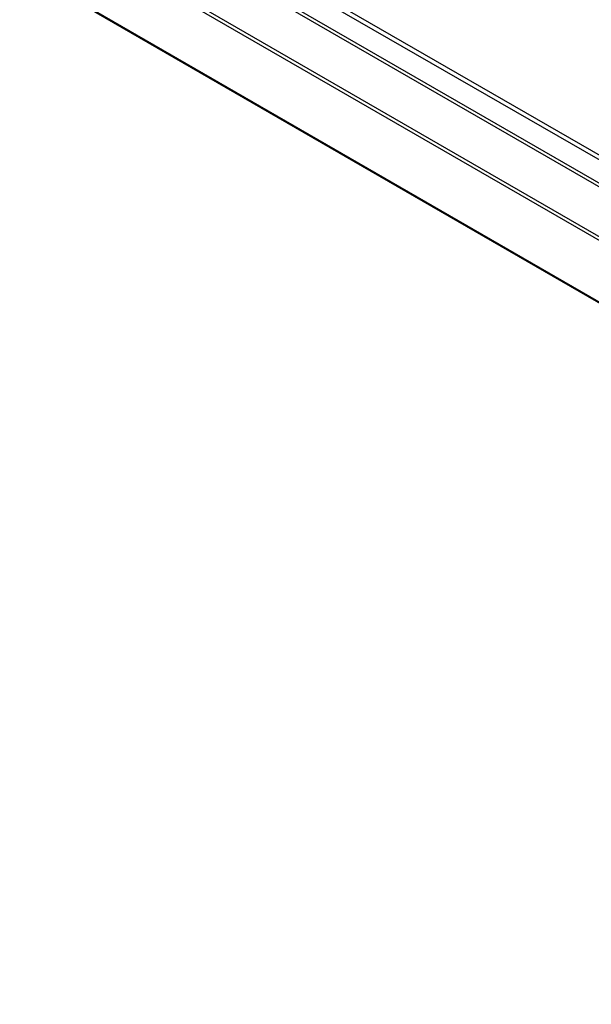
# Model space of a CAD drawing. Header units: inches. Extents: x 0 to 34, y 0 to 22.
# Tile 52 of 124: x 24.031 to 24.502, y 14.115 to 14.928. Entities that reach past the tile are written whole.
import ezdxf

# ---------------------------------------------------------------- set-up
doc = ezdxf.new("R2010")
doc.units = ezdxf.units.IN
doc.header["$LTSCALE"] = 1.87
doc.header["$MEASUREMENT"] = 0
doc.layers.get('0').update_dxf_attribs({"linetype": 'CONTINUOUS'})

msp = doc.modelspace()

# ---------------------------------------------------------------- linework, layer by layer
at = {"color": 7, "linetype": 'CONTINUOUS'}
for p, q in [((26.88016, 13.44263), (22.14961, 16.17399)), ((26.88578, 13.44319), (22.15524, 16.17455)), ((22.13297, 16.16438), (26.86352, 13.43302)), ((22.1311, 16.1624), (26.86164, 13.43105)), ((26.84382, 13.40018), (22.11328, 16.13154)), ((26.84305, 13.39751), (22.1125, 16.12887)), ((22.03903, 16.12076), (26.91807, 13.30367)), ((22.03965, 16.11943), (26.91869, 13.30234))]:
    msp.add_line(p, q, dxfattribs=at)

doc.saveas('drawing.dxf')
